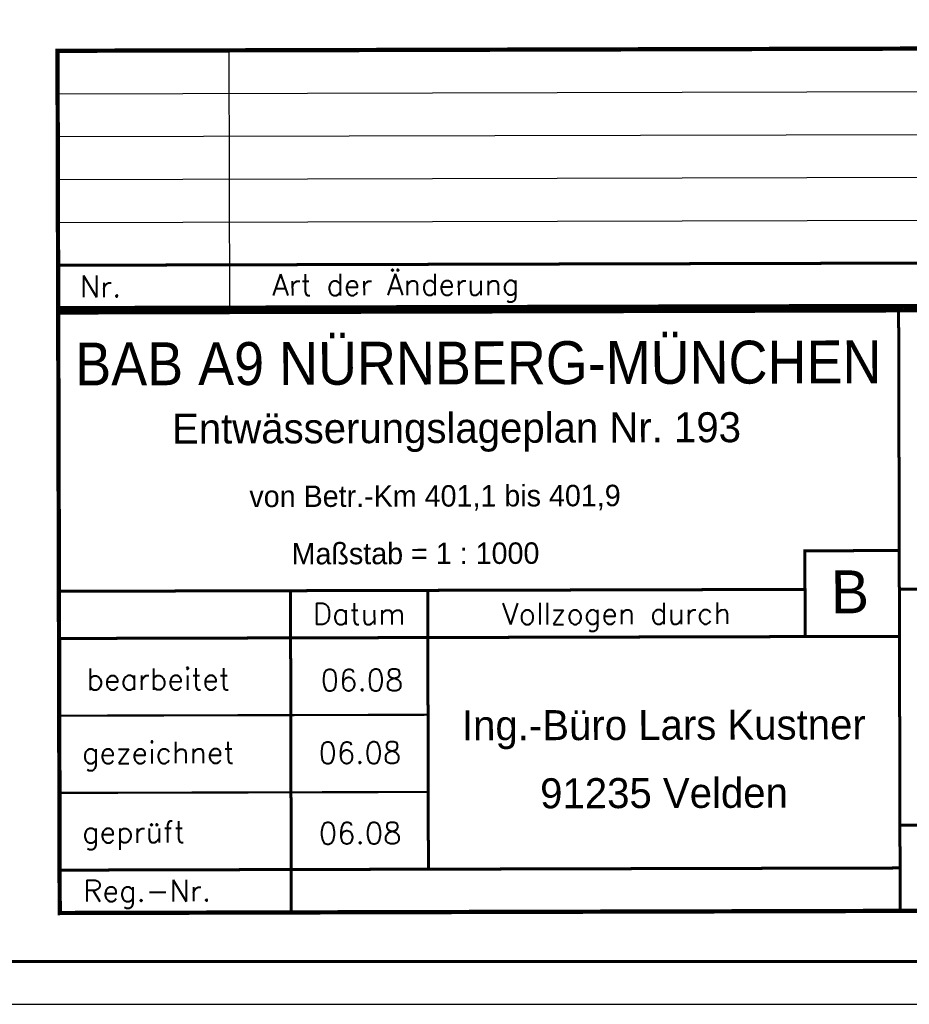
# Model space of a CAD drawing. Extents: x 0 to 1135, y 0 to 420.
# Tile 47 of 80: x 955 to 1058, y 0 to 115. Entities that reach past the tile are written whole.
import ezdxf
from ezdxf.enums import TextEntityAlignment as Align

# ---------------------------------------------------------------- set-up
doc = ezdxf.new("R2010")
doc.units = 0
doc.header["$LTSCALE"] = 2
doc.header["$MEASUREMENT"] = 0
doc.linetypes.add('AUSGEZOGEN', pattern=[0])
for name, color, linetype in [('BAUWOTOP', 250, 'AUSGEZOGEN'), ('LEGENDE', 7, 'AUSGEZOGEN'), ('MULDE', 8, 'AUSGEZOGEN'), ('RAHMEN', 250, 'AUSGEZOGEN')]:
    doc.layers.add(name, color=color, linetype=linetype)
doc.styles.add('ROMANS', font='romans.shx', dxfattribs={"width": 0.8})
doc.styles.add('UNIR-H', font='unir_h.shx', dxfattribs={"width": 0.8})
doc.styles.add('UNIR-O', font='unir_o.shx')

msp = doc.modelspace()

# ---------------------------------------------------------------- linework, layer by layer
at = {"layer": 'LEGENDE'}
for p, q in [((959.08, 106.14), (1124.08, 106.56)), ((959.09, 101.14), (1124.09, 101.56)), ((959.1, 96.14), (1124.1, 96.56)), ((959.12, 91.14), (1124.12, 91.56))]:
    msp.add_line(p, q, dxfattribs=at)
for points, const_width in [([(1124.06, 111.56), (959.06, 111.14)], 0.5), ([(959.06, 111.39), (959.14, 80.89)], 0.5), ([(959.13, 86.14), (1124.13, 86.56)], 0.35), ([(959.14, 81.14), (1124.14, 81.56)], 0.5), ([(1124.39, 81.06), (958.89, 80.64)], 0.5), ([(959.14, 80.89), (959.32, 10.39)], 0.5), ([(1057.32, 10.89), (1057.14, 80.89)], 0.35), ([(1046.24, 42.86), (1046.21, 52.86), (1057.21, 52.89)], 0.35), ([(959.23, 48.14), (1046.23, 48.36)], 0.35), ([(986.32, 10.71), (986.23, 48.21)], 0.35), ([(1002.31, 15.75), (1002.23, 48.25)], 0.35), ([(1057.23, 48.39), (1124.23, 48.56)], 0.35), ([(959.24, 42.64), (1057.24, 42.89)], 0.35), ([(959.26, 33.64), (1002.26, 33.75)], 0.25), ([(959.29, 24.64), (1002.29, 24.75)], 0.25), ([(1057.3, 20.89), (1124.3, 21.06)], 0.35), ([(959.31, 15.64), (1057.31, 15.89)], 0.35), ([(959.07, 10.64), (1124.57, 11.06)], 0.5)]:
    msp.add_lwpolyline(points, dxfattribs=dict(at, const_width=const_width))
msp.add_lwpolyline([(979.14, 81.19), (979.06, 111.19)], dxfattribs=at)
at = {"layer": 'MULDE'}
msp.add_lwpolyline([(402.17, 240.74, 0.000005), (413.43, 240.74, 0.000006), (421.55, 240.73, 0), (450.36, 240.73, 0.000007), (451.86, 240.73), (463.17, 240.72, 0.000006), (493.06, 240.72, 0.000025), (500.11, 240.72, 0.000589), (500.47, 240.72, 0.000017), (513.16, 240.75, 0.001441), (540.28, 240.89, -0.004051), (549.92, 240.89, -0.002327), (552.3, 240.86, 0.000509), (563.18, 240.68, 0.000608), (574.06, 240.53, 0.011247), (574.65, 240.53, 0.026637), (574.66, 240.53, 0.000678), (575.14, 240.6, 0.037681), (577.07, 241.03, 0.034266), (579.1, 241.79)], format="xyb", dxfattribs=at)
at = {"layer": 'RAHMEN'}
msp.add_line((950, 0), (1135, 0), dxfattribs=at)
at = {"layer": 'RAHMEN', "const_width": 0.35}
msp.add_lwpolyline([(25, 5), (1130, 5), (1130, 415), (25, 415), (25, 5)], dxfattribs=at)

# ---------------------------------------------------------------- texts
at = {"layer": 'BAUWOTOP', "style": 'UNIR-H'}
msp.add_text('von Betr.-Km 401,1 bis 401,9', height=2.5, rotation=0.1472, dxfattribs=at).set_placement((981.44, 57.95))
at = {"layer": 'LEGENDE'}
for s, height, style, p in [('Nr.', 2.5, 'ROMANS', (961.68, 82.43)), ('Art der Änderung', 2.5, 'ROMANS', (984.09, 82.61)), ('Entwässerungslageplan Nr. 193', 3.5, 'UNIR-H', (972.42, 65.35)), ('Maßstab = 1 : 1000', 2.5, 'UNIR-H', (986.36, 51.27)), ('B', 5, 'UNIR-H', (1049.24, 45.57)), ('06.08', 2.5, 'ROMANS', (989.75, 36.53)), ('gezeichnet', 2.5, 'ROMANS', (961.91, 28.06)), ('06.08', 2.5, 'ROMANS', (989.51, 28.06)), ('geprüft', 2.5, 'ROMANS', (961.93, 18.82)), ('06.08', 2.5, 'ROMANS', (989.53, 18.68)), ('Reg.-Nr.', 2.5, 'ROMANS', (962.06, 11.97))]:
    msp.add_text(s, height=height, rotation=0.1472, dxfattribs=dict(at, style=style)).set_placement(p)
at = {"layer": 'LEGENDE', "style": 'UNIR-H', "width": 0.895858}
msp.add_text('BAB A9 NÜRNBERG-MÜNCHEN', height=5, rotation=0.1567, dxfattribs=at).set_placement((961.13, 72.13), (1055.14, 72.39), align=Align.FIT)
at = {"layer": 'LEGENDE'}
for s, height, style, p in [('Datum', 2.5, 'ROMANS', (994.24, 44.27)), ('Vollzogen durch', 2.5, 'ROMANS', (1024.24, 44.3)), ('bearbeitet', 2.5, 'ROMANS', (970.8, 36.65)), ('Ing.-Büro Lars Kustner', 3.5, 'UNIR-O', (1029.77, 30.82)), ('91235 Velden', 3.5, 'UNIR-O', (1029.79, 22.88))]:
    msp.add_text(s, height=height, rotation=0.1472, dxfattribs=dict(at, style=style)).set_placement(p, align=Align.CENTER)

doc.saveas('drawing.dxf')
